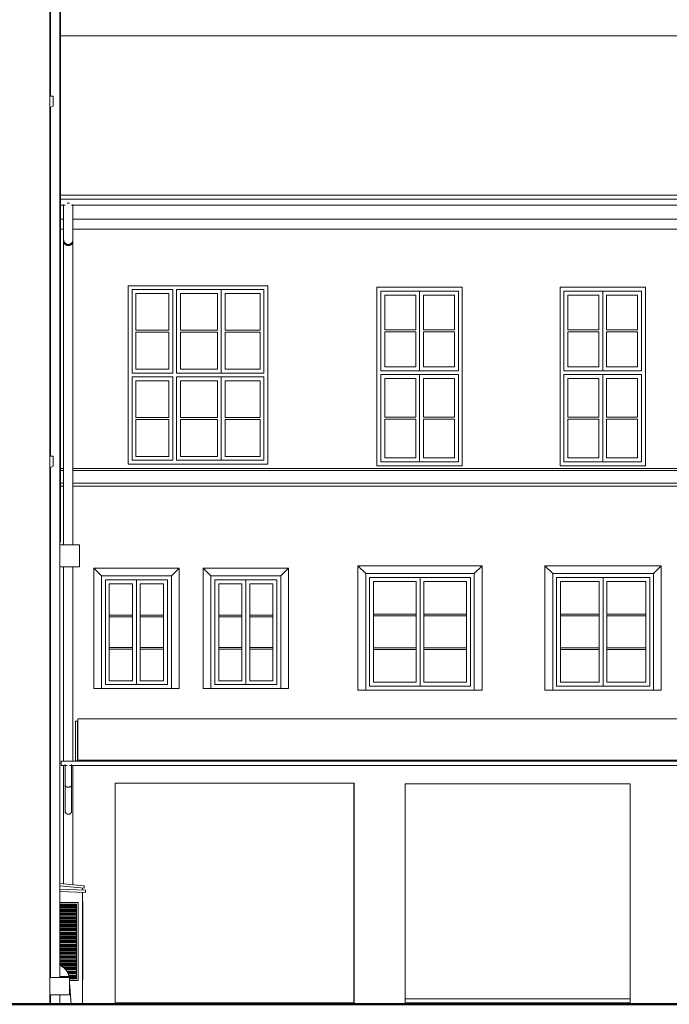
# Model space of a CAD drawing. Header units: metres. Extents: x -1.8 to 29.2, y -0.8 to 24.3.
# Tile 6 of 8: x 14.4 to 22.7, y -0.8 to 11.9. Entities that reach past the tile are written whole.
import ezdxf

# ---------------------------------------------------------------- set-up
doc = ezdxf.new("R2010")
doc.units = ezdxf.units.M
doc.layers.add('AV-STAVBA', color=7, linetype='Continuous', lineweight=18)

# ---------------------------------------------------------------- blocks, each defined once
blk = doc.blocks.new('WI_2-2_dvojité s příčlemi_bez středního sloupku - 1100x2000-1176506-Pohled SV')
at = {"layer": 'AV-STAVBA'}
for p, q in [((21.373, 7.365), (21.373, 8.39)), ((21.373, 8.39), (22.373, 8.39)), ((21.873, 8.39), (21.373, 8.39)), ((21.373, 8.39), (21.373, 7.365)), ((21.873, 7.365), (21.873, 8.39)), ((22.373, 8.39), (21.873, 8.39)), ((21.873, 8.39), (21.873, 7.365)), ((22.373, 8.39), (22.373, 7.365)), ((22.373, 7.365), (22.373, 8.39)), ((21.423, 7.89), (21.423, 8.34)), ((21.423, 8.34), (21.823, 8.34)), ((21.823, 8.34), (21.823, 7.89)), ((21.923, 8.34), (22.323, 8.34)), ((21.923, 7.89), (21.923, 8.34)), ((22.323, 8.34), (22.323, 7.89)), ((21.823, 7.89), (21.423, 7.89)), ((22.323, 7.89), (21.923, 7.89)), ((21.423, 7.415), (21.423, 7.865)), ((21.423, 7.865), (21.823, 7.865)), ((21.823, 7.865), (21.823, 7.415)), ((21.923, 7.865), (22.323, 7.865)), ((21.923, 7.415), (21.923, 7.865)), ((22.323, 7.865), (22.323, 7.415)), ((22.373, 7.365), (21.373, 7.365)), ((21.373, 7.365), (21.873, 7.365)), ((21.823, 7.415), (21.423, 7.415)), ((21.873, 7.365), (22.373, 7.365)), ((22.323, 7.415), (21.923, 7.415)), ((21.373, 6.19), (21.373, 7.315)), ((21.373, 7.315), (21.915, 7.315)), ((21.873, 7.315), (21.373, 7.315)), ((21.373, 7.315), (21.373, 6.19)), ((21.423, 6.765), (21.423, 7.265)), ((21.423, 7.265), (21.823, 7.265)), ((21.823, 7.265), (21.823, 6.765)), ((22.373, 7.315), (21.873, 7.315)), ((21.873, 7.315), (21.873, 6.19)), ((21.873, 6.19), (21.873, 7.315)), ((21.915, 7.315), (22.373, 7.315)), ((21.923, 6.765), (21.923, 7.265)), ((21.923, 7.265), (22.323, 7.265)), ((22.323, 7.265), (22.323, 6.765)), ((22.373, 7.315), (22.373, 6.19)), ((22.373, 6.19), (22.373, 7.315)), ((21.823, 6.765), (21.423, 6.765)), ((21.423, 6.24), (21.423, 6.74)), ((21.423, 6.74), (21.823, 6.74)), ((21.823, 6.74), (21.823, 6.24)), ((22.323, 6.765), (21.923, 6.765)), ((21.923, 6.24), (21.923, 6.74)), ((21.923, 6.74), (22.323, 6.74)), ((22.323, 6.74), (22.323, 6.24)), ((21.823, 6.24), (21.423, 6.24)), ((22.323, 6.24), (21.923, 6.24)), ((21.842, 6.19), (21.373, 6.19)), ((21.373, 6.19), (21.873, 6.19)), ((22.373, 6.19), (21.842, 6.19)), ((21.873, 6.19), (22.373, 6.19))]:
    blk.add_line(p, q, dxfattribs=at)
blk = doc.blocks.new('WI_3-3_dvojité_s příčlemi - 1800x2300-1204608-Pohled SV')
at = {"layer": 'AV-STAVBA'}
for p, q in [((16.331, 8.41), (15.806, 8.41)), ((15.806, 8.41), (15.806, 7.335)), ((15.806, 7.335), (15.806, 8.41)), ((15.806, 8.41), (16.331, 8.41)), ((16.331, 7.335), (16.331, 8.41)), ((16.331, 8.41), (16.331, 7.335)), ((16.956, 8.41), (16.381, 8.41)), ((16.381, 8.41), (16.381, 7.335)), ((16.381, 7.335), (16.381, 8.41)), ((16.381, 8.41), (17.506, 8.41)), ((16.956, 7.335), (16.956, 8.41)), ((17.506, 8.41), (16.956, 8.41)), ((16.956, 8.41), (16.956, 7.335)), ((17.506, 8.41), (17.506, 7.335)), ((17.506, 7.335), (17.506, 8.41)), ((15.856, 7.885), (15.856, 8.36)), ((15.856, 8.36), (16.281, 8.36)), ((16.281, 8.36), (16.281, 7.885)), ((16.431, 7.885), (16.431, 8.36)), ((16.431, 8.36), (16.906, 8.36)), ((16.906, 8.36), (16.906, 7.885)), ((17.006, 7.885), (17.006, 8.36)), ((17.006, 8.36), (17.456, 8.36)), ((17.456, 8.36), (17.456, 7.885)), ((16.281, 7.885), (15.856, 7.885)), ((16.906, 7.885), (16.431, 7.885)), ((17.456, 7.885), (17.006, 7.885)), ((15.856, 7.385), (15.856, 7.86)), ((15.856, 7.86), (16.281, 7.86)), ((16.281, 7.86), (16.281, 7.385)), ((16.431, 7.385), (16.431, 7.86)), ((16.431, 7.86), (16.906, 7.86)), ((16.906, 7.86), (16.906, 7.385)), ((17.006, 7.385), (17.006, 7.86)), ((17.006, 7.86), (17.456, 7.86)), ((17.456, 7.86), (17.456, 7.385)), ((16.281, 7.385), (15.856, 7.385)), ((16.906, 7.385), (16.431, 7.385)), ((17.456, 7.385), (17.006, 7.385)), ((15.806, 7.335), (16.331, 7.335)), ((16.331, 7.335), (15.806, 7.335)), ((16.331, 7.285), (15.806, 7.285)), ((15.806, 7.285), (15.806, 6.21)), ((15.806, 7.285), (15.806, 6.21)), ((15.806, 7.285), (16.331, 7.285)), ((15.856, 6.76), (15.856, 7.235)), ((15.856, 7.235), (16.281, 7.235)), ((16.281, 7.235), (16.281, 6.76)), ((16.331, 6.21), (16.331, 7.285)), ((16.331, 6.21), (16.331, 7.285)), ((16.381, 7.335), (16.956, 7.335)), ((17.506, 7.335), (16.381, 7.335)), ((16.956, 7.285), (16.381, 7.285)), ((16.381, 7.285), (16.381, 6.21)), ((16.381, 7.285), (16.381, 6.21)), ((16.381, 7.285), (17.506, 7.285)), ((16.431, 6.76), (16.431, 7.235)), ((16.431, 7.235), (16.906, 7.235)), ((16.906, 7.235), (16.906, 6.76)), ((16.956, 7.335), (17.506, 7.335)), ((16.956, 6.21), (16.956, 7.285)), ((17.506, 7.285), (16.956, 7.285)), ((16.956, 6.21), (16.956, 7.285)), ((17.006, 6.76), (17.006, 7.235)), ((17.006, 7.235), (17.456, 7.235)), ((17.456, 7.235), (17.456, 6.76)), ((17.506, 6.21), (17.506, 7.285)), ((17.506, 7.285), (17.506, 6.21)), ((16.281, 6.76), (15.856, 6.76)), ((15.856, 6.26), (15.856, 6.735)), ((15.856, 6.735), (16.281, 6.735)), ((16.281, 6.735), (16.281, 6.26)), ((16.906, 6.76), (16.431, 6.76)), ((16.431, 6.26), (16.431, 6.735)), ((16.431, 6.735), (16.906, 6.735)), ((16.906, 6.735), (16.906, 6.26)), ((17.456, 6.76), (17.006, 6.76)), ((17.006, 6.735), (17.006, 6.26)), ((17.006, 6.735), (17.456, 6.735)), ((17.456, 6.26), (17.456, 6.735)), ((16.281, 6.26), (15.856, 6.26)), ((16.906, 6.26), (16.431, 6.26)), ((17.006, 6.26), (17.456, 6.26)), ((15.806, 6.21), (16.331, 6.21)), ((15.806, 6.21), (16.331, 6.21)), ((16.381, 6.21), (16.956, 6.21)), ((16.381, 6.21), (17.506, 6.21)), ((17.506, 6.21), (16.956, 6.21))]:
    blk.add_line(p, q, dxfattribs=at)
blk = doc.blocks.new('WI_2_dvojité_se 2 příčlemi - 900x1450-1265666-Pohled SV')
at = {"layer": 'AV-STAVBA'}
for p, q in [((16.873, 3.32), (16.873, 4.67)), ((16.873, 4.67), (17.673, 4.67)), ((17.273, 4.67), (16.873, 4.67)), ((16.873, 4.67), (16.873, 3.32)), ((16.923, 3.37), (16.923, 4.62)), ((16.923, 4.62), (17.223, 4.62)), ((17.223, 4.62), (17.223, 3.37)), ((17.673, 4.67), (17.273, 4.67)), ((17.273, 4.67), (17.273, 3.32)), ((17.273, 3.32), (17.273, 4.67)), ((17.323, 3.37), (17.323, 4.62)), ((17.323, 4.62), (17.623, 4.62)), ((17.623, 4.62), (17.623, 3.37)), ((17.673, 3.32), (17.673, 4.67)), ((17.673, 4.67), (17.673, 3.32)), ((17.223, 4.213), (16.923, 4.213)), ((16.923, 4.213), (16.923, 4.193)), ((16.923, 4.193), (17.223, 4.193)), ((17.223, 4.193), (17.223, 4.213)), ((17.323, 4.213), (17.323, 4.193)), ((17.623, 4.213), (17.323, 4.213)), ((17.323, 4.193), (17.623, 4.193)), ((17.623, 4.193), (17.623, 4.213)), ((17.223, 3.797), (16.923, 3.797)), ((16.923, 3.797), (16.923, 3.777)), ((16.923, 3.777), (17.223, 3.777)), ((17.223, 3.777), (17.223, 3.797)), ((17.323, 3.797), (17.323, 3.777)), ((17.623, 3.797), (17.323, 3.797)), ((17.323, 3.777), (17.623, 3.777)), ((17.623, 3.777), (17.623, 3.797)), ((17.673, 3.32), (16.873, 3.32)), ((16.873, 3.32), (17.273, 3.32)), ((17.223, 3.37), (16.923, 3.37)), ((17.273, 3.32), (17.673, 3.32)), ((17.623, 3.37), (17.323, 3.37))]:
    blk.add_line(p, q, dxfattribs=at)
blk = doc.blocks.new('WI_2_dvojité_se 2 příčlemi - 1400x1500-1265670-Pohled SV')
at = {"layer": 'AV-STAVBA'}
for p, q in [((18.868, 3.3), (18.868, 4.7)), ((18.868, 4.7), (20.168, 4.7)), ((19.518, 4.7), (18.868, 4.7)), ((18.868, 4.7), (18.868, 3.3)), ((20.168, 4.7), (19.518, 4.7)), ((19.518, 4.7), (19.518, 3.3)), ((19.518, 3.3), (19.518, 4.7)), ((20.168, 3.3), (20.168, 4.7)), ((20.168, 4.7), (20.168, 3.3)), ((18.918, 3.35), (18.918, 4.65)), ((18.918, 4.65), (19.468, 4.65)), ((19.468, 4.65), (19.468, 3.35)), ((19.568, 3.35), (19.568, 4.65)), ((19.568, 4.65), (20.118, 4.65)), ((20.118, 4.65), (20.118, 3.35)), ((19.468, 4.227), (18.918, 4.227)), ((18.918, 4.227), (18.918, 4.207)), ((18.918, 4.207), (19.468, 4.207)), ((19.468, 4.207), (19.468, 4.227)), ((19.568, 4.227), (19.568, 4.207)), ((20.118, 4.227), (19.568, 4.227)), ((19.568, 4.207), (20.118, 4.207)), ((20.118, 4.207), (20.118, 4.227)), ((19.468, 3.793), (18.918, 3.793)), ((18.918, 3.793), (18.918, 3.773)), ((18.918, 3.773), (19.468, 3.773)), ((19.468, 3.773), (19.468, 3.793)), ((19.568, 3.793), (19.568, 3.773)), ((20.118, 3.793), (19.568, 3.793)), ((19.568, 3.773), (20.118, 3.773)), ((20.118, 3.773), (20.118, 3.793)), ((20.168, 3.3), (18.868, 3.3)), ((18.868, 3.3), (19.518, 3.3)), ((19.468, 3.35), (18.918, 3.35)), ((19.518, 3.3), (20.168, 3.3)), ((20.118, 3.35), (19.568, 3.35))]:
    blk.add_line(p, q, dxfattribs=at)
blk = doc.blocks.new('WI_2_dvojité_se 2 příčlemi - 1300x1500-1265674-Pohled SV')
at = {"layer": 'AV-STAVBA'}
for p, q in [((21.278, 3.3), (21.278, 4.7)), ((21.278, 4.7), (22.478, 4.7)), ((21.878, 4.7), (21.278, 4.7)), ((21.278, 4.7), (21.278, 3.3)), ((22.478, 4.7), (21.878, 4.7)), ((21.878, 4.7), (21.878, 3.3)), ((21.878, 3.3), (21.878, 4.7)), ((22.478, 3.3), (22.478, 4.7)), ((22.478, 4.7), (22.478, 3.3)), ((21.328, 3.35), (21.328, 4.65)), ((21.328, 4.65), (21.828, 4.65)), ((21.828, 4.65), (21.828, 3.35)), ((21.928, 3.35), (21.928, 4.65)), ((21.928, 4.65), (22.428, 4.65)), ((22.428, 4.65), (22.428, 3.35)), ((21.828, 4.227), (21.328, 4.227)), ((21.328, 4.227), (21.328, 4.207)), ((21.328, 4.207), (21.828, 4.207)), ((21.828, 4.207), (21.828, 4.227)), ((21.928, 4.227), (21.928, 4.207)), ((22.428, 4.227), (21.928, 4.227)), ((21.928, 4.207), (22.428, 4.207)), ((22.428, 4.207), (22.428, 4.227)), ((21.828, 3.793), (21.328, 3.793)), ((21.328, 3.793), (21.328, 3.773)), ((21.328, 3.773), (21.828, 3.773)), ((21.828, 3.773), (21.828, 3.793)), ((21.928, 3.793), (21.928, 3.773)), ((22.428, 3.793), (21.928, 3.793)), ((21.928, 3.773), (22.428, 3.773)), ((22.428, 3.773), (22.428, 3.793)), ((22.478, 3.3), (21.278, 3.3)), ((21.278, 3.3), (21.878, 3.3)), ((21.828, 3.35), (21.328, 3.35)), ((21.878, 3.3), (22.478, 3.3)), ((22.428, 3.35), (21.928, 3.35))]:
    blk.add_line(p, q, dxfattribs=at)
blk = doc.blocks.new('GM_Dešťový svod_01 - GM_Dešťový svod_01-1503299-Pohled SV')
at = {"layer": 'AV-STAVBA'}
for p, q in [((15.221, 16.475), (15.217, 16.475)), ((15.223, 16.475), (15.221, 16.475)), ((15.223, 16.463), (15.223, 16.475)), ((15.223, 16.237), (15.223, 16.46)), ((15.094, 16.223), (14.764, 16.078)), ((14.763, 16.077), (14.763, 16.011)), ((14.883, 5.975), (14.883, 15.989)), ((14.883, 5.162), (14.883, 5.975))]:
    blk.add_line(p, q, dxfattribs=at)
at = {"layer": 'AV-STAVBA', "flags": 128}
for points in [[(15.095, 16.223), (15.094, 16.223), (15.094, 16.223)], [(15.2, 16.161), (15.202, 16.165), (15.205, 16.169), (15.208, 16.174), (15.21, 16.179), (15.212, 16.184), (15.214, 16.189), (15.216, 16.194), (15.217, 16.199), (15.219, 16.204), (15.22, 16.209), (15.221, 16.215), (15.222, 16.22), (15.222, 16.225), (15.223, 16.23), (15.223, 16.236), (15.223, 16.237)], [(15.204, 16.171), (15.206, 16.175), (15.208, 16.18), (15.21, 16.185), (15.212, 16.189), (15.214, 16.194), (15.216, 16.199), (15.217, 16.205), (15.218, 16.21), (15.219, 16.215), (15.22, 16.22), (15.22, 16.225), (15.221, 16.231), (15.221, 16.236), (15.221, 16.237)]]:
    blk.add_lwpolyline(points, dxfattribs=at)
at = {"layer": 'AV-STAVBA'}
blk.add_ellipse((14.823, 5.162), major_axis=(0.06, 0), ratio=0.945519, start_param=5.843039, end_param=6.283185, dxfattribs=at)
for points, knots in [([(14.765, 16.078), (14.764, 16.078), (14.763, 16.077), (14.765, 16.074), (14.769, 16.07), (14.772, 16.067), (14.777, 16.063), (14.781, 16.06), (14.784, 16.057), (14.785, 16.057)], [0, 0, 0, 0, 0.0833333, 0.1666667, 0.2083333, 0.25, 0.2916667, 0.3333333, 0.3494397, 0.3494397, 0.3494397, 0.3494397]), ([(14.877, 5.956), (14.878, 5.957), (14.879, 5.959), (14.881, 5.964), (14.883, 5.969), (14.883, 5.973), (14.883, 5.975)], [0.359897, 0.359897, 0.359897, 0.359897, 0.375, 0.4166667, 0.4583333, 0.5, 0.5, 0.5, 0.5])]:
    blk.add_open_spline(points, degree=3, knots=knots, dxfattribs=at)
blk = doc.blocks.new('GM_Dešťový svod_02 - GM_Dešťový svod_02-1503358-Pohled SV')
at = {"layer": 'AV-STAVBA'}
for p, q in [((14.985, 9.523), (14.97, 9.523)), ((15.001, 9.523), (14.985, 9.523)), ((14.925, 9.508), (14.925, 9.047)), ((15.045, 9.047), (15.045, 9.508)), ((14.925, 9.047), (14.925, 9.033)), ((14.925, 9.033), (14.925, 5.123)), ((15.045, 9.033), (15.045, 9.047)), ((15.045, 5.123), (15.045, 9.033)), ((14.748, 5.123), (14.757, 5.123)), ((14.877, 5.123), (15.128, 5.123)), ((15.128, 4.836), (15.128, 5.123)), ((14.757, 4.836), (14.748, 4.836)), ((15.128, 4.836), (14.877, 4.836)), ((14.925, 4.836), (14.925, 2.335)), ((15.045, 2.335), (15.045, 4.836)), ((14.945, 2.291), (14.945, 2.025)), ((15.025, 2.025), (15.025, 2.291)), ((14.925, 2.279), (14.925, 0.752)), ((15.045, 0.74), (15.045, 2.279)), ((14.945, 2.025), (14.945, 1.687)), ((15.025, 1.687), (15.025, 2.025)), ((14.945, 1.686), (14.945, 1.668)), ((15.025, 1.668), (15.025, 1.686))]:
    blk.add_line(p, q, dxfattribs=at)
for points, knots in [([(14.925, 9.047), (14.925, 9.046), (14.925, 9.044), (14.926, 9.04), (14.926, 9.037), (14.927, 9.033), (14.928, 9.03), (14.93, 9.026), (14.931, 9.023), (14.933, 9.02), (14.935, 9.017), (14.938, 9.013), (14.942, 9.009), (14.946, 9.006), (14.95, 9.003), (14.955, 9), (14.962, 8.996), (14.972, 8.993), (14.98, 8.992), (14.985, 8.992)], [0.5, 0.5, 0.5, 0.5, 0.5208333, 0.5416667, 0.5625, 0.5833333, 0.6041667, 0.625, 0.6458333, 0.6666667, 0.6875, 0.7083333, 0.75, 0.7708333, 0.7916667, 0.8333333, 0.875, 0.9166667, 1, 1, 1, 1]), ([(14.925, 9.033), (14.925, 9.032), (14.925, 9.03), (14.926, 9.026), (14.926, 9.023), (14.927, 9.019), (14.928, 9.016), (14.93, 9.012), (14.931, 9.009), (14.933, 9.006), (14.935, 9.003), (14.938, 8.999), (14.942, 8.995), (14.946, 8.992), (14.95, 8.989), (14.955, 8.986), (14.962, 8.982), (14.972, 8.979), (14.98, 8.978), (14.985, 8.978)], [0.5, 0.5, 0.5, 0.5, 0.5208333, 0.5416667, 0.5625, 0.5833333, 0.6041667, 0.625, 0.6458333, 0.6666667, 0.6875, 0.7083333, 0.75, 0.7708333, 0.7916667, 0.8333333, 0.875, 0.9166667, 1, 1, 1, 1]), ([(14.985, 8.992), (14.991, 8.992), (14.998, 8.993), (15.008, 8.996), (15.015, 9), (15.021, 9.003), (15.025, 9.006), (15.029, 9.009), (15.033, 9.014), (15.037, 9.019), (15.039, 9.023), (15.041, 9.026), (15.042, 9.03), (15.043, 9.033), (15.044, 9.037), (15.045, 9.04), (15.045, 9.044), (15.045, 9.046), (15.045, 9.047)], [0, 0, 0, 0, 0.0833333, 0.125, 0.1666667, 0.2083333, 0.2291667, 0.25, 0.2916667, 0.3333333, 0.3541667, 0.375, 0.3958333, 0.4166667, 0.4375, 0.4583333, 0.4791667, 0.5, 0.5, 0.5, 0.5]), ([(14.985, 8.978), (14.991, 8.978), (14.998, 8.979), (15.008, 8.982), (15.015, 8.986), (15.021, 8.989), (15.025, 8.992), (15.029, 8.995), (15.033, 9), (15.037, 9.005), (15.039, 9.009), (15.041, 9.012), (15.042, 9.016), (15.043, 9.019), (15.044, 9.023), (15.045, 9.026), (15.045, 9.03), (15.045, 9.032), (15.045, 9.033)], [0, 0, 0, 0, 0.0833333, 0.125, 0.1666667, 0.2083333, 0.2291667, 0.25, 0.2916667, 0.3333333, 0.3541667, 0.375, 0.3958333, 0.4166667, 0.4375, 0.4583333, 0.4791667, 0.5, 0.5, 0.5, 0.5]), ([(14.945, 2.025), (14.945, 2.024), (14.945, 2.023), (14.946, 2.021), (14.946, 2.018), (14.947, 2.016), (14.949, 2.014), (14.951, 2.011), (14.953, 2.008), (14.957, 2.005), (14.961, 2.003), (14.967, 2), (14.975, 1.998), (14.982, 1.997), (14.985, 1.997)], [0.5, 0.5, 0.5, 0.5, 0.5208333, 0.5416667, 0.5833333, 0.6041667, 0.625, 0.6666667, 0.7083333, 0.75, 0.7916667, 0.8333333, 0.9166667, 1, 1, 1, 1]), ([(14.985, 1.997), (14.989, 1.997), (14.996, 1.998), (15.004, 2), (15.01, 2.003), (15.014, 2.005), (15.017, 2.008), (15.02, 2.011), (15.022, 2.014), (15.024, 2.018), (15.025, 2.021), (15.025, 2.024), (15.025, 2.025)], [0, 0, 0, 0, 0.0833333, 0.1666667, 0.2083333, 0.25, 0.2916667, 0.3333333, 0.375, 0.4166667, 0.4583333, 0.5, 0.5, 0.5, 0.5]), ([(14.985, 1.65), (14.983, 1.65), (14.978, 1.65), (14.972, 1.652), (14.967, 1.653), (14.964, 1.655), (14.961, 1.656), (14.959, 1.658), (14.957, 1.66), (14.955, 1.661), (14.953, 1.663), (14.951, 1.666), (14.949, 1.669), (14.948, 1.672), (14.947, 1.676), (14.946, 1.679), (14.946, 1.681), (14.945, 1.684), (14.945, 1.686), (14.945, 1.688), (14.945, 1.688)], [0, 0, 0, 0, 0.0555556, 0.1111111, 0.1388889, 0.1666667, 0.1944444, 0.2222222, 0.2361111, 0.25, 0.2777778, 0.3055556, 0.3333333, 0.3611111, 0.3888889, 0.4166667, 0.4305556, 0.4444444, 0.4722222, 0.4821003, 0.4821003, 0.4821003, 0.4821003]), ([(15.025, 1.688), (15.025, 1.688), (15.025, 1.686), (15.025, 1.683), (15.025, 1.679), (15.024, 1.676), (15.023, 1.673), (15.022, 1.671), (15.021, 1.669), (15.019, 1.666), (15.017, 1.663), (15.015, 1.661), (15.012, 1.659), (15.01, 1.656), (15.005, 1.654), (15, 1.652), (14.993, 1.65), (14.988, 1.65), (14.985, 1.65)], [0.5178997, 0.5178997, 0.5178997, 0.5178997, 0.5277778, 0.5555556, 0.5833333, 0.6111111, 0.6388889, 0.6527778, 0.6666667, 0.6944444, 0.7222222, 0.75, 0.7777778, 0.8055556, 0.8333333, 0.8888889, 0.9444444, 1, 1, 1, 1])]:
    blk.add_open_spline(points, degree=3, knots=knots, dxfattribs=at)
blk = doc.blocks.new('GM_Dešťový svod_03 - GM_Dešťový svod_03-1503405-Pohled SV')
at = {"layer": 'AV-STAVBA'}
for p, q in [((14.757, 15.969), (14.757, 10.904)), ((14.877, -0.453), (14.877, 15.969)), ((14.757, 10.759), (14.757, 6.264)), ((14.757, 6.119), (14.757, -0.453)), ((14.757, -0.68), (14.757, -0.8)), ((14.877, -0.8), (14.877, -0.68))]:
    blk.add_line(p, q, dxfattribs=at)
blk = doc.blocks.new('SFR_Jekl - 30_60_2_5-1518464-Pohled SV')
at = {"layer": 'AV-STAVBA'}
for p, q in [((15.104, 2.8), (15.108, 2.8)), ((15.104, 2.74), (15.108, 2.74))]:
    blk.add_line(p, q, dxfattribs=at)
blk = doc.blocks.new('Řísma 2NP_ vnitroblok - Řísma 2NP_ vnitroblok-1646675-Pohled SV')
at = {"layer": 'AV-STAVBA'}
for p, q in [((14.748, 16.694), (14.748, 16.087)), ((15.063, 16.55), (14.748, 16.694)), ((14.906, 16.161), (15.063, 16.55)), ((14.748, 16.087), (14.906, 16.161)), ((14.748, 10.904), (14.748, 10.755)), ((14.789, 10.904), (14.748, 10.904)), ((14.789, 10.774), (14.789, 10.904)), ((14.748, 10.755), (14.789, 10.774)), ((14.748, 6.264), (14.748, 6.115)), ((14.789, 6.264), (14.748, 6.264)), ((14.789, 6.134), (14.789, 6.264)), ((14.748, 6.115), (14.789, 6.134))]:
    blk.add_line(p, q, dxfattribs=at)
blk = doc.blocks.new('Římsa vnitroblok - Římsa vnitroblok-1647102-Pohled SV')
at = {"layer": 'AV-STAVBA'}
for p, q in [((27.996, 9.497), (27.996, 9.316)), ((14.757, 9.316), (14.748, 9.316)), ((14.925, 9.316), (14.883, 9.316)), ((27.996, 9.316), (15.045, 9.316)), ((27.996, 9.316), (27.996, 9.187)), ((14.757, 9.187), (14.748, 9.187)), ((14.925, 9.187), (14.883, 9.187)), ((27.996, 9.187), (15.045, 9.187)), ((14.757, 6.106), (14.748, 6.106)), ((14.925, 6.106), (14.883, 6.106)), ((27.996, 6.106), (15.045, 6.106)), ((27.996, 6.106), (27.996, 6.077)), ((14.748, 6.077), (14.757, 6.077)), ((14.883, 6.077), (14.926, 6.077)), ((15.045, 6.077), (27.996, 6.077)), ((27.996, 6.077), (27.996, 5.916)), ((14.757, 5.916), (14.748, 5.916)), ((14.757, 5.877), (14.748, 5.877)), ((14.926, 5.916), (14.883, 5.916)), ((14.925, 5.877), (14.883, 5.877)), ((27.996, 5.916), (15.045, 5.916)), ((27.996, 5.877), (15.045, 5.877)), ((27.996, 5.916), (27.996, 5.877))]:
    blk.add_line(p, q, dxfattribs=at)
blk = doc.blocks.new('GM_WB_VZT žaluzie - 300x1000-1691080-Pohled SV')
at = {"layer": 'AV-STAVBA'}
for p, q in [((14.877, 0.512), (15.11, 0.512)), ((15.11, 0.512), (15.11, -0.492)), ((15.09, 0.492), (14.877, 0.492)), ((15.09, 0.479), (14.877, 0.479)), ((15.09, 0.468), (14.877, 0.468)), ((15.09, 0.458), (14.877, 0.458)), ((14.877, 0.448), (15.09, 0.448)), ((15.09, 0.429), (14.877, 0.429)), ((15.09, 0.418), (14.877, 0.418)), ((15.09, 0.407), (14.877, 0.407)), ((14.877, 0.397), (15.09, 0.397)), ((15.09, -0.472), (15.09, 0.492)), ((15.09, 0.378), (14.877, 0.378)), ((15.09, 0.367), (14.877, 0.367)), ((15.09, 0.357), (14.877, 0.357)), ((14.877, 0.347), (15.09, 0.347)), ((15.09, 0.328), (14.877, 0.328)), ((15.09, 0.317), (14.877, 0.317)), ((15.09, 0.307), (14.877, 0.307)), ((14.877, 0.297), (15.09, 0.297)), ((15.09, 0.278), (14.877, 0.278)), ((15.09, 0.267), (14.877, 0.267)), ((15.09, 0.256), (14.877, 0.256)), ((14.877, 0.246), (15.09, 0.246)), ((15.09, 0.227), (14.877, 0.227)), ((15.09, 0.216), (14.877, 0.216)), ((15.09, 0.206), (14.877, 0.206)), ((14.877, 0.196), (15.09, 0.196)), ((15.09, 0.177), (14.877, 0.177)), ((15.09, 0.166), (14.877, 0.166)), ((15.09, 0.156), (14.877, 0.156)), ((14.877, 0.146), (15.09, 0.146)), ((15.09, 0.127), (14.877, 0.127)), ((15.09, 0.116), (14.877, 0.116)), ((15.09, 0.105), (14.877, 0.105)), ((14.877, 0.095), (15.09, 0.095)), ((15.09, 0.076), (14.877, 0.076)), ((15.09, 0.065), (14.877, 0.065)), ((15.09, 0.055), (14.877, 0.055)), ((14.877, 0.045), (15.09, 0.045)), ((15.09, 0.026), (14.877, 0.026)), ((15.09, 0.015), (14.877, 0.015)), ((15.09, 0.005), (14.877, 0.005)), ((14.877, -0.005), (15.09, -0.005)), ((15.09, -0.024), (14.877, -0.024)), ((15.09, -0.035), (14.877, -0.035)), ((15.09, -0.045), (14.877, -0.045)), ((14.877, -0.055), (15.09, -0.055)), ((15.09, -0.074), (14.877, -0.074)), ((15.09, -0.085), (14.877, -0.085)), ((15.09, -0.096), (14.877, -0.096)), ((14.877, -0.106), (15.09, -0.106)), ((15.09, -0.125), (14.877, -0.125)), ((15.09, -0.136), (14.877, -0.136)), ((15.09, -0.146), (14.877, -0.146)), ((14.877, -0.156), (15.09, -0.156)), ((15.09, -0.175), (14.877, -0.175)), ((15.09, -0.186), (14.877, -0.186)), ((15.09, -0.196), (14.877, -0.196)), ((14.877, -0.206), (15.09, -0.206)), ((15.09, -0.225), (14.877, -0.225)), ((15.09, -0.236), (14.877, -0.236)), ((15.09, -0.247), (14.877, -0.247)), ((14.877, -0.257), (15.09, -0.257)), ((15.09, -0.276), (14.877, -0.276)), ((15.09, -0.287), (14.877, -0.287)), ((15.09, -0.297), (14.877, -0.297)), ((14.892, -0.307), (15.09, -0.307)), ((15.09, -0.326), (14.922, -0.326)), ((15.09, -0.337), (14.933, -0.337)), ((15.09, -0.347), (14.943, -0.347)), ((14.952, -0.357), (15.09, -0.357)), ((15.09, -0.376), (14.965, -0.376)), ((15.09, -0.387), (14.972, -0.387)), ((15.09, -0.398), (14.978, -0.398)), ((14.982, -0.408), (15.09, -0.408)), ((15.09, -0.427), (14.988, -0.427)), ((15.09, -0.438), (14.991, -0.438)), ((15.09, -0.448), (14.992, -0.448)), ((14.999, -0.458), (15.09, -0.458)), ((14.999, -0.472), (15.09, -0.472)), ((15.11, -0.492), (14.999, -0.492))]:
    blk.add_line(p, q, dxfattribs=at)
blk = doc.blocks.new('GM_WB_VZT žaluzie - 500x1000-1691712-Pohled SV')
at = {"layer": 'AV-STAVBA'}
for p, q in [((15.168, 0.522), (15.173, 0.522)), ((15.173, 0.522), (15.173, -0.482)), ((15.173, -0.482), (15.168, -0.482))]:
    blk.add_line(p, q, dxfattribs=at)

msp = doc.modelspace()

# ---------------------------------------------------------------- linework, layer by layer
at = {"layer": 'AV-STAVBA'}
for p, q in [((14.748, -0.8), (14.748, 16.694)), ((14.757, 11.68), (14.748, 11.68)), ((27.996, 11.68), (14.883, 11.68)), ((14.748, 9.625), (14.757, 9.625)), ((14.757, 9.577), (14.748, 9.577)), ((14.748, 9.575), (14.757, 9.575)), ((14.883, 9.625), (27.996, 9.625)), ((27.996, 9.577), (14.883, 9.577)), ((14.883, 9.575), (27.996, 9.575)), ((14.748, 9.497), (14.757, 9.497)), ((14.883, 9.497), (14.945, 9.497)), ((15.025, 9.497), (27.996, 9.497)), ((15.756, 6.16), (15.756, 8.46)), ((15.756, 8.46), (17.556, 8.46)), ((17.556, 8.46), (17.556, 6.16)), ((18.963, 6.14), (18.963, 8.44)), ((18.963, 8.44), (20.063, 8.44)), ((20.063, 8.44), (20.063, 6.14)), ((21.323, 6.14), (21.323, 8.44)), ((21.323, 8.44), (22.423, 8.44)), ((22.423, 8.44), (22.423, 6.14)), ((17.556, 6.16), (15.756, 6.16)), ((20.063, 6.14), (18.963, 6.14)), ((22.423, 6.14), (21.323, 6.14)), ((18.718, 3.25), (18.718, 4.85)), ((18.718, 4.85), (20.318, 4.85)), ((18.718, 4.85), (18.818, 4.75)), ((20.318, 4.85), (20.218, 4.75)), ((20.318, 4.85), (20.318, 3.25)), ((21.128, 3.25), (21.128, 4.85)), ((21.128, 4.85), (22.628, 4.85)), ((21.128, 4.85), (21.228, 4.75)), ((22.628, 4.85), (22.528, 4.75)), ((22.628, 4.85), (22.628, 3.25)), ((15.313, 3.27), (15.313, 4.82)), ((15.313, 4.82), (16.413, 4.82)), ((15.313, 4.82), (15.413, 4.72)), ((15.413, 4.72), (15.413, 3.27)), ((16.313, 4.72), (15.413, 4.72)), ((16.413, 4.82), (16.313, 4.72)), ((16.313, 3.27), (16.313, 4.72)), ((16.413, 4.82), (16.413, 3.27)), ((16.723, 3.27), (16.723, 4.82)), ((16.723, 4.82), (17.823, 4.82)), ((16.723, 4.82), (16.823, 4.72)), ((16.823, 4.72), (16.823, 3.27)), ((17.723, 4.72), (16.823, 4.72)), ((17.823, 4.82), (17.723, 4.72)), ((17.723, 3.27), (17.723, 4.72)), ((17.823, 4.82), (17.823, 3.27)), ((18.818, 4.75), (18.818, 3.25)), ((20.218, 4.75), (18.818, 4.75)), ((20.218, 3.25), (20.218, 4.75)), ((21.228, 4.75), (21.228, 3.25)), ((22.528, 4.75), (21.228, 4.75)), ((22.528, 3.25), (22.528, 4.75)), ((16.413, 3.27), (15.313, 3.27)), ((17.823, 3.27), (16.723, 3.27)), ((20.318, 3.25), (18.718, 3.25)), ((22.628, 3.25), (21.128, 3.25)), ((15.079, 2.85), (15.079, 2.847)), ((15.104, 2.85), (15.079, 2.85)), ((15.079, 2.847), (15.104, 2.847)), ((15.079, 2.847), (15.079, 2.339)), ((15.104, 2.847), (15.104, 2.85)), ((15.104, 2.339), (15.104, 2.847)), ((15.108, 2.877), (15.108, 2.335)), ((27.996, 2.877), (15.108, 2.877)), ((27.996, 2.335), (14.891, 2.335)), ((14.891, 2.335), (14.891, 2.279)), ((14.891, 2.332), (27.996, 2.332)), ((15.104, 2.339), (15.079, 2.339)), ((15.079, 2.339), (15.079, 2.335)), ((15.082, 2.335), (15.082, 2.336)), ((15.082, 2.336), (15.102, 2.336)), ((15.102, 2.336), (15.102, 2.335)), ((15.104, 2.335), (15.104, 2.339)), ((15.108, 2.347), (27.996, 2.347)), ((15.734, 2.339), (15.709, 2.339)), ((15.709, 2.339), (15.709, 2.334)), ((15.712, 2.334), (15.712, 2.336)), ((15.712, 2.336), (15.732, 2.336)), ((15.732, 2.336), (15.732, 2.334)), ((15.734, 2.334), (15.734, 2.339)), ((16.244, 2.339), (16.219, 2.339)), ((16.219, 2.339), (16.219, 2.334)), ((16.222, 2.334), (16.222, 2.336)), ((16.222, 2.336), (16.242, 2.336)), ((16.242, 2.336), (16.242, 2.334)), ((16.244, 2.334), (16.244, 2.339)), ((16.749, 2.339), (16.724, 2.339)), ((16.724, 2.339), (16.724, 2.334)), ((16.727, 2.334), (16.727, 2.336)), ((16.727, 2.336), (16.747, 2.336)), ((16.747, 2.336), (16.747, 2.334)), ((16.749, 2.334), (16.749, 2.339)), ((17.259, 2.339), (17.234, 2.339)), ((17.234, 2.339), (17.234, 2.334)), ((17.237, 2.334), (17.237, 2.336)), ((17.237, 2.336), (17.257, 2.336)), ((17.257, 2.336), (17.257, 2.334)), ((17.259, 2.334), (17.259, 2.339)), ((17.759, 2.339), (17.734, 2.339)), ((17.734, 2.339), (17.734, 2.334)), ((17.737, 2.334), (17.737, 2.336)), ((17.737, 2.336), (17.757, 2.336)), ((17.757, 2.336), (17.757, 2.334)), ((17.759, 2.334), (17.759, 2.339)), ((18.279, 2.339), (18.254, 2.339)), ((18.254, 2.339), (18.254, 2.334)), ((18.257, 2.334), (18.257, 2.336)), ((18.257, 2.336), (18.277, 2.336)), ((18.277, 2.336), (18.277, 2.334)), ((18.279, 2.334), (18.279, 2.339)), ((18.799, 2.339), (18.774, 2.339)), ((18.774, 2.339), (18.774, 2.334)), ((18.777, 2.334), (18.777, 2.336)), ((18.777, 2.336), (18.797, 2.336)), ((18.797, 2.336), (18.797, 2.334)), ((18.799, 2.334), (18.799, 2.339)), ((19.319, 2.339), (19.294, 2.339)), ((19.294, 2.339), (19.294, 2.334)), ((19.297, 2.334), (19.297, 2.336)), ((19.297, 2.336), (19.317, 2.336)), ((19.317, 2.336), (19.317, 2.334)), ((19.319, 2.334), (19.319, 2.339)), ((19.819, 2.339), (19.794, 2.339)), ((19.794, 2.339), (19.794, 2.334)), ((19.797, 2.334), (19.797, 2.336)), ((19.797, 2.336), (19.817, 2.336)), ((19.817, 2.336), (19.817, 2.334)), ((19.819, 2.334), (19.819, 2.339)), ((20.319, 2.339), (20.294, 2.339)), ((20.294, 2.339), (20.294, 2.334)), ((20.297, 2.334), (20.297, 2.336)), ((20.297, 2.336), (20.317, 2.336)), ((20.317, 2.336), (20.317, 2.334)), ((20.319, 2.334), (20.319, 2.339)), ((20.839, 2.339), (20.814, 2.339)), ((20.814, 2.339), (20.814, 2.334)), ((20.817, 2.334), (20.817, 2.336)), ((20.817, 2.336), (20.837, 2.336)), ((20.837, 2.336), (20.837, 2.334)), ((20.839, 2.334), (20.839, 2.339)), ((21.359, 2.339), (21.334, 2.339)), ((21.334, 2.339), (21.334, 2.334)), ((21.337, 2.334), (21.337, 2.336)), ((21.337, 2.336), (21.357, 2.336)), ((21.357, 2.336), (21.357, 2.334)), ((21.359, 2.334), (21.359, 2.339)), ((21.839, 2.339), (21.814, 2.339)), ((21.814, 2.339), (21.814, 2.334)), ((21.817, 2.334), (21.817, 2.336)), ((21.817, 2.336), (21.837, 2.336)), ((21.837, 2.336), (21.837, 2.334)), ((21.839, 2.334), (21.839, 2.339)), ((22.339, 2.339), (22.314, 2.339)), ((22.314, 2.339), (22.314, 2.334)), ((22.317, 2.334), (22.317, 2.336)), ((22.317, 2.336), (22.337, 2.336)), ((22.337, 2.336), (22.337, 2.334)), ((22.339, 2.334), (22.339, 2.339)), ((14.891, 2.279), (14.97, 2.279)), ((15.001, 2.279), (27.996, 2.279)), ((15.588, -0.78), (15.588, 2.05)), ((15.588, 2.05), (18.668, 2.05)), ((18.665, 2.05), (18.665, -0.78)), ((18.668, 2.05), (18.668, -0.78)), ((19.328, -0.78), (19.328, 2.04)), ((19.328, 2.04), (22.228, 2.04)), ((22.228, 2.04), (22.228, -0.78)), ((14.757, 0.769), (14.748, 0.77)), ((14.748, 0.74), (14.757, 0.739)), ((14.757, 0.69), (14.748, 0.69)), ((14.748, 0.66), (14.757, 0.66)), ((15.189, 0.725), (14.877, 0.757)), ((14.877, 0.727), (15.189, 0.695)), ((15.208, 0.67), (14.877, 0.684)), ((14.877, 0.654), (15.208, 0.64)), ((15.168, 0.697), (15.168, 0.672)), ((15.168, 0.642), (15.168, -0.8)), ((15.189, 0.725), (15.189, 0.695)), ((15.208, 0.64), (15.208, 0.67)), ((14.748, -0.284), (14.756, -0.283)), ((14.748, -0.285), (14.756, -0.283)), ((14.757, -0.441), (14.748, -0.441)), ((14.748, -0.453), (14.999, -0.453)), ((14.993, -0.441), (14.877, -0.441)), ((14.994, -0.453), (14.993, -0.441)), ((14.999, -0.453), (14.999, -0.68)), ((15.022, -0.8), (14.999, -0.518)), ((14.999, -0.68), (14.748, -0.68)), ((19.328, -0.73), (22.228, -0.73)), ((15.588, -0.78), (18.668, -0.78)), ((22.228, -0.78), (19.328, -0.78))]:
    msp.add_line(p, q, dxfattribs=at)
at = {"layer": 'AV-STAVBA', "lineweight": 50}
msp.add_line((29.2, -0.8), (-1.8, -0.8), dxfattribs=at)
at = {"layer": 'AV-STAVBA', "flags": 128}
msp.add_lwpolyline([(14.877, -0.298), (14.88, -0.299), (14.888, -0.303), (14.895, -0.307), (14.902, -0.311), (14.909, -0.316), (14.915, -0.321), (14.922, -0.326), (14.928, -0.331), (14.934, -0.336), (14.94, -0.342), (14.946, -0.348), (14.951, -0.354), (14.956, -0.361), (14.961, -0.367), (14.965, -0.374), (14.97, -0.381), (14.974, -0.388), (14.977, -0.396), (14.981, -0.403), (14.984, -0.411), (14.987, -0.418), (14.989, -0.426), (14.991, -0.434), (14.993, -0.441)], dxfattribs=at)

# ---------------------------------------------------------------- block references
at = {"layer": 'AV-STAVBA'}
for name, p in [('Řísma 2NP_ vnitroblok - Řísma 2NP_ vnitroblok-1646675-Pohled SV', (0, 0)), ('GM_Dešťový svod_03 - GM_Dešťový svod_03-1503405-Pohled SV', (0, 0)), ('GM_Dešťový svod_01 - GM_Dešťový svod_01-1503299-Pohled SV', (0, 0)), ('GM_Dešťový svod_02 - GM_Dešťový svod_02-1503358-Pohled SV', (0, 0)), ('Římsa vnitroblok - Římsa vnitroblok-1647102-Pohled SV', (0, 0)), ('WI_3-3_dvojité_s příčlemi - 1800x2300-1204608-Pohled SV', (0, 0)), ('WI_2-2_dvojité s příčlemi_bez středního sloupku - 1100x2000-1176506-Pohled SV', (-2.36, 0)), ('WI_2-2_dvojité s příčlemi_bez středního sloupku - 1100x2000-1176506-Pohled SV', (0, 0)), ('WI_2_dvojité_se 2 příčlemi - 1400x1500-1265670-Pohled SV', (0, 0)), ('WI_2_dvojité_se 2 příčlemi - 1300x1500-1265674-Pohled SV', (0, 0)), ('WI_2_dvojité_se 2 příčlemi - 900x1450-1265666-Pohled SV', (-1.41, 0)), ('WI_2_dvojité_se 2 příčlemi - 900x1450-1265666-Pohled SV', (0, 0)), ('SFR_Jekl - 30_60_2_5-1518464-Pohled SV', (0, 0)), ('GM_WB_VZT žaluzie - 300x1000-1691080-Pohled SV', (0, 0)), ('GM_WB_VZT žaluzie - 500x1000-1691712-Pohled SV', (0, 0))]:
    msp.add_blockref(name, p, dxfattribs=at)

doc.saveas('drawing.dxf')
